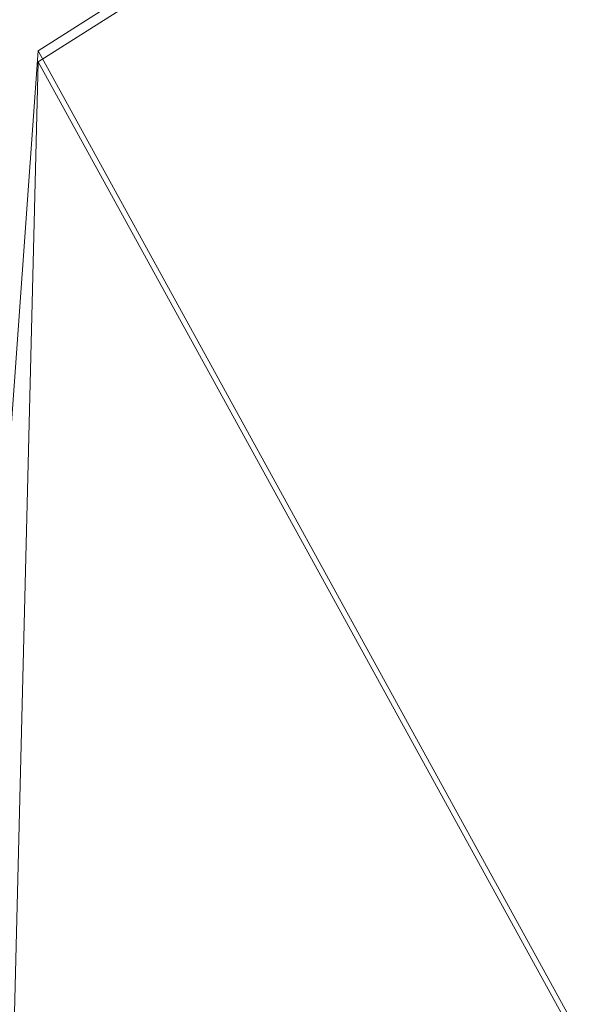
# Model space of a CAD drawing. Header units: feet. Extents: x 92 to 141.3, y -5 to 23.6.
# Tile 227 of 256: x 122.249179 to 122.249284, y 12.25156 to 12.251741. Entities that reach past the tile are written whole.
import ezdxf

# ---------------------------------------------------------------- set-up
doc = ezdxf.new("R2010")
doc.units = ezdxf.units.FT
doc.header["$MEASUREMENT"] = 0
doc.layers.add('CUY - Design$0$GM_X_Major_Lake', color=5, linetype='Continuous', lineweight=13)
doc.layers.add('CUY - Design$0$GM_X_Major_River', color=5, linetype='Continuous', lineweight=13)

msp = doc.modelspace()

# ---------------------------------------------------------------- linework, layer by layer
at = {"layer": 'CUY - Design$0$GM_X_Major_Lake'}
msp.add_line((122.2453687, 12.09676601), (122.2491825, 12.25173296), dxfattribs=at)
at = {"layer": 'CUY - Design$0$GM_X_Major_Lake', "flags": 128}
for points in [[(122.07046467, 11.98980891), (122.11631871, 12.01608997), (122.16072252, 12.03215976), (122.19479781, 12.0502064), (122.22467051, 12.07770936), (122.23885192, 12.10755738), (122.2491825, 12.25173502), (122.28938373, 12.27726526), (122.32074986, 12.27422903), (122.34666888, 12.28147196), (122.37780256, 12.30609708), (122.40603372, 12.33276282), (122.41480711, 12.3472281)], [(122.2491825, 12.25173296), (122.28938373, 12.27726526), (122.32074986, 12.27422903), (122.34666888, 12.28147196), (122.37780256, 12.30609708), (122.40603372, 12.33276282), (122.41480711, 12.3472281)]]:
    msp.add_lwpolyline(points, dxfattribs=at)
at = {"layer": 'CUY - Design$0$GM_X_Major_River', "flags": 128}
for points in [[(122.2491825, 12.25173502), (122.3899557, 11.99582994)], [(122.2453687, 12.09676601), (122.2491825, 12.25173296)], [(122.2491825, 12.25173296), (122.3899557, 11.99582994)]]:
    msp.add_lwpolyline(points, dxfattribs=at)

doc.saveas('drawing.dxf')
